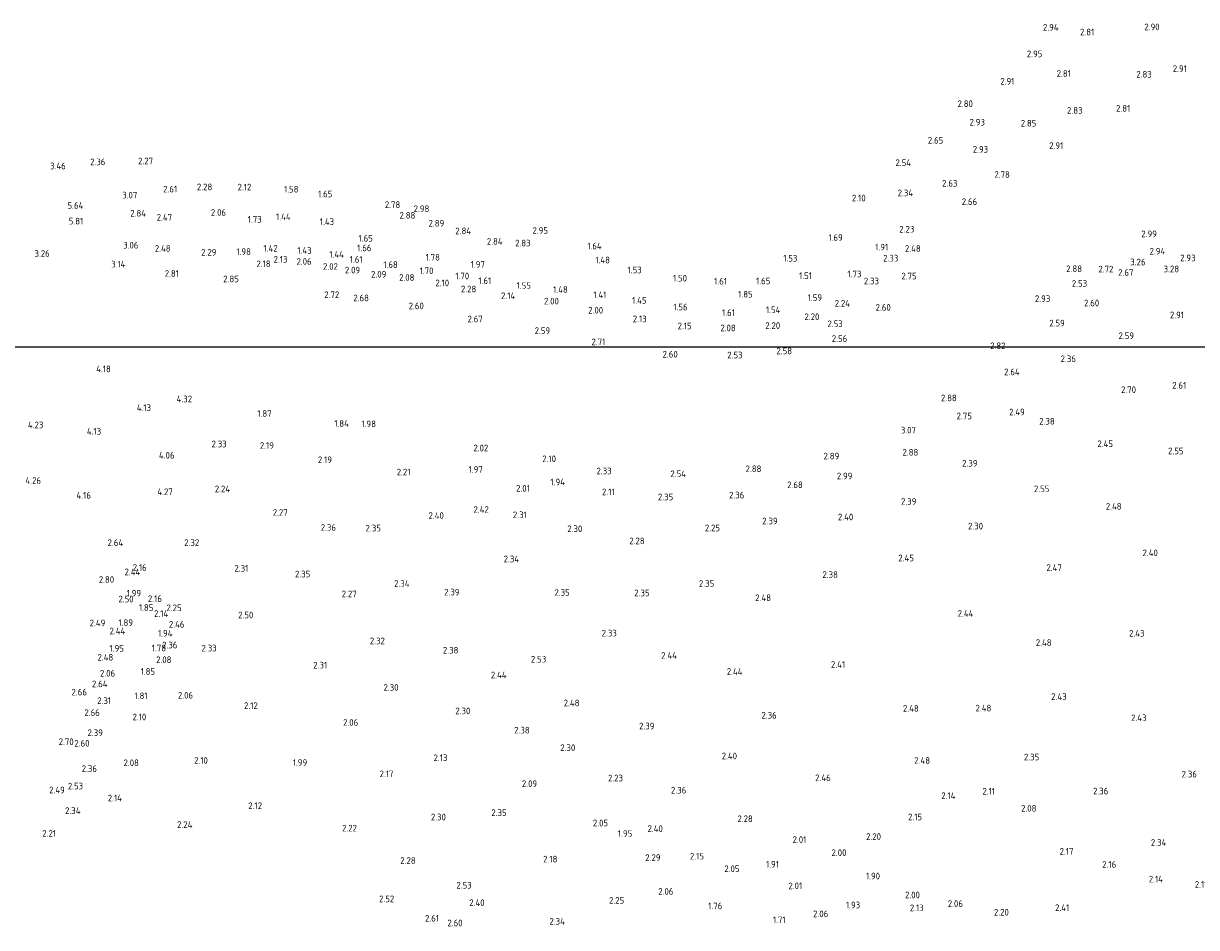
# Model space of a CAD drawing. Extents: x 142114 to 144568, y 416503 to 417776.
# Tile 30 of 33: x 143720 to 144037, y 417227 to 417472. Entities that reach past the tile are written whole.
import ezdxf
from ezdxf.enums import TextEntityAlignment as Align

# ---------------------------------------------------------------- set-up
doc = ezdxf.new("R2010")
doc.units = 0
doc.layers.add('B-ME-OG-HOOGTEPUNT-S', color=7, linetype='Continuous', lineweight=25)
doc.styles.add('NLCS-ISO-ANNOTATIVE-T18', font='NLCS-ISO.ttf', dxfattribs={"height": 1.8})

# ---------------------------------------------------------------- blocks, each defined once
blk = doc.blocks.new('SAL-HOOGTELABEL-SO')
at = {"color": 0, "linetype": 'ByBlock', "lineweight": -2, "style": 'NLCS-ISO-ANNOTATIVE-T18'}
blk.add_attdef('HOOGTE', text='', height=1.8, dxfattribs=at).set_placement((2.79, 0), align=Align.RIGHT)

msp = doc.modelspace()

# ---------------------------------------------------------------- linework, layer by layer
at = {"layer": 'Defpoints'}
msp.add_lwpolyline([(142557.58, 416662.34), (144285.74, 416662.34), (144285.74, 417384.1), (142557.58, 417384.1)], close=True, dxfattribs=at)

# ---------------------------------------------------------------- block references
at = {"layer": 'B-ME-OG-HOOGTEPUNT-S'}
for p, values in [((143996.91, 417469.67, 2.94), {'HOOGTE': '2.94'}), ((144006.53, 417468.4, 2.81), {'HOOGTE': '2.81'}), ((144024.21, 417469.8, 2.9), {'HOOGTE': '2.90'}), ((143992.5, 417462.51, 2.95), {'HOOGTE': '2.95'}), ((144031.59, 417458.5, 2.91), {'HOOGTE': '2.91'}), ((143984.95, 417455.08, 2.91), {'HOOGTE': '2.91'}), ((144000.21, 417457.18, 2.81), {'HOOGTE': '2.81'}), ((144022.1, 417456.99, 2.83), {'HOOGTE': '2.83'}), ((143973.73, 417449.03, 2.8), {'HOOGTE': '2.80'}), ((144003.36, 417447.21, 2.83), {'HOOGTE': '2.83'}), ((144016.27, 417447.75, 2.81), {'HOOGTE': '2.81'}), ((143976.97, 417444.02, 2.93), {'HOOGTE': '2.93'}), ((143990.89, 417443.75, 2.85), {'HOOGTE': '2.85'}), ((143965.71, 417439.13, 2.65), {'HOOGTE': '2.65'}), ((143977.84, 417436.67, 2.93), {'HOOGTE': '2.93'}), ((143998.17, 417437.68, 2.91), {'HOOGTE': '2.91'}), ((143739.13, 417433.29, 2.35), {'HOOGTE': '2.36'}), ((143752.03, 417433.53, 2.27), {'HOOGTE': '2.27'}), ((143957, 417433.07, 2.54), {'HOOGTE': '2.54'}), ((143728.41, 417432.18, 3.46), {'HOOGTE': '3.46'}), ((143983.72, 417429.88, 2.78), {'HOOGTE': '2.78'}), ((143768.03, 417426.51, 2.28), {'HOOGTE': '2.28'}), ((143778.6, 417426.47, 2.12), {'HOOGTE': '2.12'}), ((143969.53, 417427.5, 2.63), {'HOOGTE': '2.63'}), ((143747.76, 417424.28, 3.07), {'HOOGTE': '3.07'}), ((143758.52, 417425.91, 2.61), {'HOOGTE': '2.61'}), ((143791.36, 417425.9, 1.58), {'HOOGTE': '1.58'}), ((143800.48, 417424.6, 1.65), {'HOOGTE': '1.65'}), ((143944.73, 417423.5, 2.1), {'HOOGTE': '2.10'}), ((143957.56, 417424.9, 2.34), {'HOOGTE': '2.34'}), ((143733.17, 417421.51, 5.64), {'HOOGTE': '5.64'}), ((143818.86, 417421.71, 2.78), {'HOOGTE': '2.78'}), ((143826.72, 417420.61, 2.98), {'HOOGTE': '2.98'}), ((143974.87, 417422.52, 2.66), {'HOOGTE': '2.66'}), ((143733.15, 417417.26, 5.81), {'HOOGTE': '5.81'}), ((143750.12, 417419.4, 2.84), {'HOOGTE': '2.84'}), ((143757.17, 417418.27, 2.47), {'HOOGTE': '2.47'}), ((143771.76, 417419.61, 2.06), {'HOOGTE': '2.06'}), ((143781.4, 417417.75, 1.73), {'HOOGTE': '1.73'}), ((143789.23, 417418.42, 1.44), {'HOOGTE': '1.44'}), ((143800.98, 417417.12, 1.43), {'HOOGTE': '1.43'}), ((143822.94, 417418.84, 2.88), {'HOOGTE': '2.88'}), ((143830.76, 417416.69, 2.89), {'HOOGTE': '2.89'}), ((143838.02, 417414.62, 2.84), {'HOOGTE': '2.84'}), ((143858.81, 417414.74, 2.95), {'HOOGTE': '2.95'}), ((143957.88, 417415.08, 2.23), {'HOOGTE': '2.23'}), ((144023.48, 417413.82, 2.99), {'HOOGTE': '2.99'}), ((143748.06, 417410.75, 3.06), {'HOOGTE': '3.06'}), ((143811.45, 417412.62, 1.65), {'HOOGTE': '1.65'}), ((143846.56, 417411.77, 2.84), {'HOOGTE': '2.84'}), ((143854.11, 417411.32, 2.83), {'HOOGTE': '2.83'}), ((143938.52, 417412.82, 1.69), {'HOOGTE': '1.69'}), ((143724.08, 417408.52, 3.25), {'HOOGTE': '3.26'}), ((143756.76, 417409.87, 2.48), {'HOOGTE': '2.48'}), ((143769.15, 417408.82, 2.29), {'HOOGTE': '2.29'}), ((143778.48, 417409.02, 1.98), {'HOOGTE': '1.98'}), ((143785.72, 417409.91, 1.42), {'HOOGTE': '1.42'}), ((143794.89, 417409.33, 1.43), {'HOOGTE': '1.43'}), ((143803.62, 417408.25, 1.44), {'HOOGTE': '1.44'}), ((143811.08, 417410.01, 1.66), {'HOOGTE': '1.66'}), ((143829.59, 417407.49, 1.78), {'HOOGTE': '1.78'}), ((143873.34, 417410.52, 1.64), {'HOOGTE': '1.64'}), ((143950.8, 417410.23, 1.91), {'HOOGTE': '1.91'}), ((143959.61, 417409.85, 2.48), {'HOOGTE': '2.48'}), ((144025.75, 417409.13, 2.94), {'HOOGTE': '2.94'}), ((143744.54, 417405.62, 3.14), {'HOOGTE': '3.14'}), ((143783.8, 417405.71, 2.18), {'HOOGTE': '2.18'}), ((143788.37, 417406.94, 2.13), {'HOOGTE': '2.13'}), ((143794.91, 417406.34, 2.06), {'HOOGTE': '2.06'}), ((143802.01, 417404.99, 2.02), {'HOOGTE': '2.02'}), ((143808.69, 417406.9, 1.61), {'HOOGTE': '1.61'}), ((143818.2, 417405.5, 1.68), {'HOOGTE': '1.68'}), ((143841.76, 417405.55, 1.97), {'HOOGTE': '1.97'}), ((143875.56, 417406.75, 1.48), {'HOOGTE': '1.48'}), ((143926.27, 417407.23, 1.53), {'HOOGTE': '1.53'}), ((143953.54, 417407.24, 2.33), {'HOOGTE': '2.33'}), ((144003.23, 417404.37, 2.88), {'HOOGTE': '2.88'}), ((144011.71, 417404.28, 2.72), {'HOOGTE': '2.72'}), ((144020.42, 417406.2, 3.25), {'HOOGTE': '3.26'}), ((144029.49, 417404.32, 3.28), {'HOOGTE': '3.28'}), ((144033.94, 417407.32, 2.93), {'HOOGTE': '2.93'}), ((143759.01, 417403.1, 2.81), {'HOOGTE': '2.81'}), ((143775.22, 417401.63, 2.85), {'HOOGTE': '2.85'}), ((143808.02, 417404.02, 2.09), {'HOOGTE': '2.09'}), ((143815.1, 417402.88, 2.09), {'HOOGTE': '2.09'}), ((143822.7, 417402.01, 2.08), {'HOOGTE': '2.08'}), ((143827.85, 417403.82, 1.7), {'HOOGTE': '1.70'}), ((143837.51, 417402.42, 1.7), {'HOOGTE': '1.70'}), ((143843.48, 417401.15, 1.61), {'HOOGTE': '1.61'}), ((143884.16, 417404.06, 1.53), {'HOOGTE': '1.53'}), ((143896.41, 417401.83, 1.5), {'HOOGTE': '1.50'}), ((143918.96, 417401.08, 1.65), {'HOOGTE': '1.65'}), ((143930.2, 417402.49, 1.51), {'HOOGTE': '1.51'}), ((143943.59, 417402.97, 1.73), {'HOOGTE': '1.73'}), ((143948.33, 417401.06, 2.33), {'HOOGTE': '2.33'}), ((143958.51, 417402.4, 2.75), {'HOOGTE': '2.75'}), ((144017.13, 417403.37, 2.67), {'HOOGTE': '2.67'}), ((143832.08, 417400.54, 2.1), {'HOOGTE': '2.10'}), ((143839.43, 417398.9, 2.28), {'HOOGTE': '2.28'}), ((143854.19, 417399.85, 1.55), {'HOOGTE': '1.55'}), ((143864.18, 417398.76, 1.48), {'HOOGTE': '1.48'}), ((143907.23, 417401.01, 1.61), {'HOOGTE': '1.61'}), ((144004.62, 417400.41, 2.53), {'HOOGTE': '2.53'}), ((143802.37, 417397.36, 2.71), {'HOOGTE': '2.72'}), ((143810.39, 417396.49, 2.68), {'HOOGTE': '2.68'}), ((143849.95, 417397.06, 2.14), {'HOOGTE': '2.14'}), ((143861.77, 417395.62, 2), {'HOOGTE': '2.00'}), ((143874.61, 417397.33, 1.41), {'HOOGTE': '1.41'}), ((143885.47, 417395.83, 1.45), {'HOOGTE': '1.45'}), ((143914.16, 417397.5, 1.85), {'HOOGTE': '1.85'}), ((143932.93, 417396.58, 1.59), {'HOOGTE': '1.59'}), ((143940.49, 417395.02, 2.24), {'HOOGTE': '2.24'}), ((143994.66, 417396.29, 2.93), {'HOOGTE': '2.93'}), ((144007.88, 417395.11, 2.6), {'HOOGTE': '2.60'}), ((143825.25, 417394.33, 2.6), {'HOOGTE': '2.60'}), ((143873.73, 417393.16, 2), {'HOOGTE': '2.00'}), ((143896.56, 417394.03, 1.56), {'HOOGTE': '1.56'}), ((143909.37, 417392.52, 1.61), {'HOOGTE': '1.61'}), ((143921.66, 417393.27, 1.54), {'HOOGTE': '1.54'}), ((143951.52, 417393.93, 2.6), {'HOOGTE': '2.60'}), ((144030.82, 417391.88, 2.91), {'HOOGTE': '2.91'}), ((143841.18, 417390.8, 2.67), {'HOOGTE': '2.67'}), ((143885.5, 417390.82, 2.13), {'HOOGTE': '2.13'}), ((143897.67, 417388.92, 2.15), {'HOOGTE': '2.15'}), ((143909.59, 417388.36, 2.08), {'HOOGTE': '2.08'}), ((143921.61, 417389.01, 2.2), {'HOOGTE': '2.20'}), ((143932.21, 417391.4, 2.2), {'HOOGTE': '2.20'}), ((143938.53, 417389.49, 2.53), {'HOOGTE': '2.53'}), ((143998.58, 417389.68, 2.59), {'HOOGTE': '2.59'}), ((143859.41, 417387.65, 2.59), {'HOOGTE': '2.59'}), ((143939.74, 417385.49, 2.56), {'HOOGTE': '2.56'}), ((144017.3, 417386.27, 2.59), {'HOOGTE': '2.59'}), ((143874.32, 417384.61, 2.71), {'HOOGTE': '2.71'}), ((143924.81, 417382.15, 2.58), {'HOOGTE': '2.58'}), ((143982.54, 417383.55, 2.82), {'HOOGTE': '2.82'}), ((143893.9, 417381.25, 2.6), {'HOOGTE': '2.60'}), ((143911.44, 417381.03, 2.53), {'HOOGTE': '2.53'}), ((144001.57, 417380.03, 2.36), {'HOOGTE': '2.36'}), ((143740.6, 417377.29, 4.18), {'HOOGTE': '4.18'}), ((143986.38, 417376.48, 2.64), {'HOOGTE': '2.64'}), ((144031.42, 417372.85, 2.61), {'HOOGTE': '2.61'}), ((143969.36, 417369.44, 2.88), {'HOOGTE': '2.88'}), ((144017.85, 417371.66, 2.7), {'HOOGTE': '2.70'}), ((143751.49, 417366.8, 4.13), {'HOOGTE': '4.13'}), ((143762.57, 417369.17, 4.32), {'HOOGTE': '4.32'}), ((143784.09, 417365.22, 1.87), {'HOOGTE': '1.87'}), ((143973.45, 417364.56, 2.75), {'HOOGTE': '2.75'}), ((143987.76, 417365.62, 2.49), {'HOOGTE': '2.49'}), ((143995.85, 417363.13, 2.38), {'HOOGTE': '2.38'}), ((143722.36, 417362.14, 4.23), {'HOOGTE': '4.23'}), ((143737.99, 417360.41, 4.13), {'HOOGTE': '4.13'}), ((143804.97, 417362.53, 1.84), {'HOOGTE': '1.84'}), ((143812.3, 417362.42, 1.98), {'HOOGTE': '1.98'}), ((143958.33, 417360.72, 3.07), {'HOOGTE': '3.07'}), ((143771.94, 417356.99, 2.33), {'HOOGTE': '2.33'}), ((144011.6, 417357.04, 2.45), {'HOOGTE': '2.45'}), ((143757.83, 417353.93, 4.06), {'HOOGTE': '4.06'}), ((143784.7, 417356.57, 2.19), {'HOOGTE': '2.19'}), ((143842.67, 417355.89, 2.02), {'HOOGTE': '2.02'}), ((143937.58, 417353.71, 2.89), {'HOOGTE': '2.89'}), ((143958.96, 417354.74, 2.88), {'HOOGTE': '2.88'}), ((144030.68, 417355.1, 2.55), {'HOOGTE': '2.55'}), ((143800.4, 417352.71, 2.19), {'HOOGTE': '2.19'}), ((143860.99, 417352.97, 2.1), {'HOOGTE': '2.10'}), ((143974.97, 417351.77, 2.39), {'HOOGTE': '2.39'}), ((143721.72, 417347.1, 4.26), {'HOOGTE': '4.26'}), ((143821.62, 417349.39, 2.21), {'HOOGTE': '2.21'}), ((143841.19, 417350.09, 1.97), {'HOOGTE': '1.97'}), ((143876.03, 417349.69, 2.33), {'HOOGTE': '2.33'}), ((143896.13, 417348.91, 2.54), {'HOOGTE': '2.54'}), ((143916.53, 417350.27, 2.88), {'HOOGTE': '2.88'}), ((143941.14, 417348.33, 2.99), {'HOOGTE': '2.99'}), ((143757.36, 417344.05, 4.27), {'HOOGTE': '4.27'}), ((143772.86, 417344.82, 2.24), {'HOOGTE': '2.24'}), ((143853.9, 417344.98, 2), {'HOOGTE': '2.01'}), ((143863.41, 417346.7, 1.94), {'HOOGTE': '1.94'}), ((143876.83, 417344.03, 2.11), {'HOOGTE': '2.11'}), ((143927.74, 417345.94, 2.68), {'HOOGTE': '2.68'}), ((143994.42, 417344.85, 2.55), {'HOOGTE': '2.55'}), ((143735.2, 417343.1, 4.16), {'HOOGTE': '4.16'}), ((143892.68, 417342.65, 2.35), {'HOOGTE': '2.35'}), ((143911.91, 417343.15, 2.36), {'HOOGTE': '2.36'}), ((143958.44, 417341.43, 2.39), {'HOOGTE': '2.39'}), ((143788.44, 417338.45, 2.27), {'HOOGTE': '2.27'}), ((143830.66, 417337.63, 2.4), {'HOOGTE': '2.40'}), ((143842.81, 417339.26, 2.42), {'HOOGTE': '2.42'}), ((143853.07, 417337.82, 2.31), {'HOOGTE': '2.31'}), ((144013.93, 417340.09, 2.48), {'HOOGTE': '2.48'}), ((143920.91, 417336.14, 2.39), {'HOOGTE': '2.39'}), ((143941.38, 417337.23, 2.4), {'HOOGTE': '2.40'}), ((143976.47, 417334.77, 2.3), {'HOOGTE': '2.30'}), ((143801.5, 417334.39, 2.36), {'HOOGTE': '2.36'}), ((143813.63, 417334.22, 2.35), {'HOOGTE': '2.35'}), ((143868.11, 417334.05, 2.3), {'HOOGTE': '2.30'}), ((143905.35, 417334.27, 2.25), {'HOOGTE': '2.25'}), ((143743.94, 417330.3, 2.64), {'HOOGTE': '2.64'}), ((143764.5, 417330.29, 2.31), {'HOOGTE': '2.32'}), ((143884.95, 417330.77, 2.28), {'HOOGTE': '2.28'}), ((143851.01, 417325.87, 2.34), {'HOOGTE': '2.34'}), ((143957.77, 417326.14, 2.45), {'HOOGTE': '2.45'}), ((144023.74, 417327.54, 2.4), {'HOOGTE': '2.40'}), ((143748.57, 417322.38, 2.44), {'HOOGTE': '2.44'}), ((143750.3, 417323.56, 2.16), {'HOOGTE': '2.16'}), ((143777.78, 417323.36, 2.31), {'HOOGTE': '2.31'}), ((143794.54, 417321.8, 2.35), {'HOOGTE': '2.35'}), ((143997.78, 417323.54, 2.47), {'HOOGTE': '2.47'}), ((143741.5, 417320.32, 2.8), {'HOOGTE': '2.80'}), ((143821.38, 417319.24, 2.34), {'HOOGTE': '2.34'}), ((143903.77, 417319.26, 2.35), {'HOOGTE': '2.35'}), ((143937.22, 417321.66, 2.38), {'HOOGTE': '2.38'}), ((143748.77, 417316.63, 1.99), {'HOOGTE': '1.99'}), ((143807.09, 417316.43, 2.27), {'HOOGTE': '2.27'}), ((143834.89, 417316.91, 2.39), {'HOOGTE': '2.39'}), ((143864.7, 417316.82, 2.35), {'HOOGTE': '2.35'}), ((143886.28, 417316.7, 2.35), {'HOOGTE': '2.35'}), ((143919.12, 417315.38, 2.48), {'HOOGTE': '2.48'}), ((143746.75, 417315.04, 2.5), {'HOOGTE': '2.50'}), ((143752.12, 417312.74, 1.85), {'HOOGTE': '1.85'}), ((143754.4, 417315.14, 2.16), {'HOOGTE': '2.16'}), ((143759.74, 417312.67, 2.25), {'HOOGTE': '2.25'}), ((143756.11, 417311.1, 2.14), {'HOOGTE': '2.14'}), ((143779.14, 417310.72, 2.5), {'HOOGTE': '2.50'}), ((143973.86, 417311.14, 2.44), {'HOOGTE': '2.44'}), ((143739.1, 417308.59, 2.49), {'HOOGTE': '2.49'}), ((143744.51, 417306.39, 2.44), {'HOOGTE': '2.44'}), ((143746.59, 417308.67, 1.89), {'HOOGTE': '1.89'}), ((143760.52, 417308.21, 2.46), {'HOOGTE': '2.46'}), ((143757.27, 417305.77, 1.94), {'HOOGTE': '1.94'}), ((143814.7, 417303.72, 2.32), {'HOOGTE': '2.32'}), ((143877.43, 417305.81, 2.33), {'HOOGTE': '2.33'}), ((143995, 417303.26, 2.48), {'HOOGTE': '2.48'}), ((144020.13, 417305.78, 2.43), {'HOOGTE': '2.43'}), ((143744.12, 417301.7, 1.95), {'HOOGTE': '1.95'}), ((143755.53, 417301.79, 1.77), {'HOOGTE': '1.78'}), ((143758.6, 417302.59, 2.36), {'HOOGTE': '2.36'}), ((143769.23, 417301.76, 2.33), {'HOOGTE': '2.33'}), ((143834.58, 417301.2, 2.38), {'HOOGTE': '2.38'}), ((143893.7, 417299.78, 2.44), {'HOOGTE': '2.44'}), ((143741.26, 417299.28, 2.48), {'HOOGTE': '2.48'}), ((143756.99, 417298.62, 2.08), {'HOOGTE': '2.08'}), ((143799.09, 417297.15, 2.31), {'HOOGTE': '2.31'}), ((143858.33, 417298.77, 2.53), {'HOOGTE': '2.53'}), ((143939.17, 417297.32, 2.41), {'HOOGTE': '2.41'}), ((143741.76, 417294.97, 2.06), {'HOOGTE': '2.06'}), ((143752.56, 417295.46, 1.85), {'HOOGTE': '1.85'}), ((143847.62, 417294.48, 2.44), {'HOOGTE': '2.44'}), ((143911.43, 417295.43, 2.44), {'HOOGTE': '2.44'}), ((143739.71, 417292.09, 2.64), {'HOOGTE': '2.64'}), ((143818.4, 417291.13, 2.3), {'HOOGTE': '2.30'}), ((143734.13, 417289.86, 2.66), {'HOOGTE': '2.66'}), ((143740.66, 417287.55, 2.31), {'HOOGTE': '2.31'}), ((143750.51, 417288.85, 1.81), {'HOOGTE': '1.81'}), ((143762.84, 417289.02, 2.06), {'HOOGTE': '2.06'}), ((143867.33, 417286.92, 2.48), {'HOOGTE': '2.48'}), ((143999.08, 417288.66, 2.43), {'HOOGTE': '2.43'}), ((143737.61, 417284.33, 2.66), {'HOOGTE': '2.66'}), ((143780.33, 417286.21, 2.12), {'HOOGTE': '2.12'}), ((143837.83, 417284.79, 2.3), {'HOOGTE': '2.30'}), ((143959.08, 417285.46, 2.48), {'HOOGTE': '2.48'}), ((143978.71, 417285.54, 2.48), {'HOOGTE': '2.48'}), ((143750.18, 417283.15, 2.1), {'HOOGTE': '2.10'}), ((143807.5, 417281.65, 2.06), {'HOOGTE': '2.06'}), ((143887.61, 417280.69, 2.39), {'HOOGTE': '2.39'}), ((143920.68, 417283.6, 2.36), {'HOOGTE': '2.36'}), ((144020.68, 417282.91, 2.43), {'HOOGTE': '2.43'}), ((143738.45, 417278.89, 2.39), {'HOOGTE': '2.39'}), ((143853.85, 417279.57, 2.38), {'HOOGTE': '2.38'}), ((143730.55, 417276.44, 2.7), {'HOOGTE': '2.70'}), ((143734.83, 417276.03, 2.6), {'HOOGTE': '2.60'}), ((143866.21, 417274.83, 2.3), {'HOOGTE': '2.30'}), ((143766.83, 417271.38, 2.1), {'HOOGTE': '2.10'}), ((143831.62, 417272.11, 2.12), {'HOOGTE': '2.13'}), ((143909.94, 417272.58, 2.4), {'HOOGTE': '2.40'}), ((143962.13, 417271.37, 2.48), {'HOOGTE': '2.48'}), ((143991.67, 417272.3, 2.35), {'HOOGTE': '2.35'}), ((143736.85, 417269.17, 2.36), {'HOOGTE': '2.36'}), ((143748.18, 417270.75, 2.08), {'HOOGTE': '2.08'}), ((143793.7, 417270.81, 1.99), {'HOOGTE': '1.99'}), ((143817.02, 417267.76, 2.17), {'HOOGTE': '2.17'}), ((143855.88, 417265.09, 2.09), {'HOOGTE': '2.09'}), ((143879.11, 417266.62, 2.23), {'HOOGTE': '2.23'}), ((143935.29, 417266.69, 2.46), {'HOOGTE': '2.46'}), ((144034.3, 417267.68, 2.36), {'HOOGTE': '2.36'}), ((143728.15, 417263.38, 2.49), {'HOOGTE': '2.49'}), ((143733.1, 417264.44, 2.52), {'HOOGTE': '2.53'}), ((143896.2, 417263.33, 2.36), {'HOOGTE': '2.36'}), ((143969.01, 417261.87, 2.14), {'HOOGTE': '2.14'}), ((143979.71, 417263.05, 2.11), {'HOOGTE': '2.11'}), ((144010.35, 417263.09, 2.36), {'HOOGTE': '2.36'}), ((143743.59, 417261.2, 2.14), {'HOOGTE': '2.14'}), ((143781.49, 417259.14, 2.12), {'HOOGTE': '2.12'}), ((143990.91, 417258.43, 2.08), {'HOOGTE': '2.08'}), ((143732.4, 417257.8, 2.34), {'HOOGTE': '2.34'}), ((143831.22, 417256.07, 2.3), {'HOOGTE': '2.30'}), ((143847.64, 417257.26, 2.35), {'HOOGTE': '2.35'}), ((143914.2, 417255.61, 2.28), {'HOOGTE': '2.28'}), ((143959.98, 417256.09, 2.15), {'HOOGTE': '2.15'}), ((143762.67, 417254.04, 2.24), {'HOOGTE': '2.24'}), ((143807.16, 417253.07, 2.22), {'HOOGTE': '2.22'}), ((143875.07, 417254.47, 2.05), {'HOOGTE': '2.05'}), ((143889.88, 417252.94, 2.4), {'HOOGTE': '2.40'}), ((143725.78, 417251.65, 2.21), {'HOOGTE': '2.21'}), ((143881.6, 417251.62, 1.95), {'HOOGTE': '1.95'}), ((143928.68, 417249.97, 2.01), {'HOOGTE': '2.01'}), ((143948.88, 417250.79, 2.2), {'HOOGTE': '2.20'}), ((144026.04, 417249.2, 2.34), {'HOOGTE': '2.34'}), ((143939.52, 417246.43, 2), {'HOOGTE': '2.00'}), ((144000.92, 417246.8, 2.17), {'HOOGTE': '2.17'}), ((143823.02, 417244.31, 2.27), {'HOOGTE': '2.28'}), ((143861.37, 417244.69, 2.17), {'HOOGTE': '2.18'}), ((143889.25, 417245.09, 2.29), {'HOOGTE': '2.29'}), ((143900.99, 417245.49, 2.15), {'HOOGTE': '2.15'}), ((143921.27, 417243.3, 1.91), {'HOOGTE': '1.91'}), ((144012.48, 417243.26, 2.16), {'HOOGTE': '2.16'}), ((143910.61, 417242.08, 2.05), {'HOOGTE': '2.05'}), ((143948.61, 417240.11, 1.9), {'HOOGTE': '1.90'}), ((144025.11, 417239.28, 2.14), {'HOOGTE': '2.14'}), ((143838.18, 417237.63, 2.52), {'HOOGTE': '2.53'}), ((143927.54, 417237.46, 2.01), {'HOOGTE': '2.01'}), ((144037.14, 417237.85, 2.11), {'HOOGTE': '2.11'}), ((143817.24, 417233.94, 2.52), {'HOOGTE': '2.52'}), ((143841.68, 417232.9, 2.4), {'HOOGTE': '2.40'}), ((143879.43, 417233.53, 2.25), {'HOOGTE': '2.25'}), ((143892.74, 417235.96, 2.06), {'HOOGTE': '2.06'}), ((143959.41, 417235, 2), {'HOOGTE': '2.00'}), ((143905.95, 417232.04, 1.76), {'HOOGTE': '1.76'}), ((143934.61, 417229.88, 2.06), {'HOOGTE': '2.06'}), ((143943.23, 417232.27, 1.93), {'HOOGTE': '1.93'}), ((143960.42, 417231.51, 2.12), {'HOOGTE': '2.13'}), ((143971.03, 417232.66, 2.06), {'HOOGTE': '2.06'}), ((143983.45, 417230.32, 2.2), {'HOOGTE': '2.20'}), ((143999.78, 417231.56, 2.41), {'HOOGTE': '2.41'}), ((143829.35, 417228.7, 2.61), {'HOOGTE': '2.61'}), ((143835.71, 417227.42, 2.6), {'HOOGTE': '2.60'}), ((143863.38, 417227.84, 2.34), {'HOOGTE': '2.34'}), ((143923.07, 417228.27, 1.71), {'HOOGTE': '1.71'})]:
    msp.add_blockref('SAL-HOOGTELABEL-SO', p, dxfattribs=at).add_auto_attribs(values)

doc.saveas('drawing.dxf')
